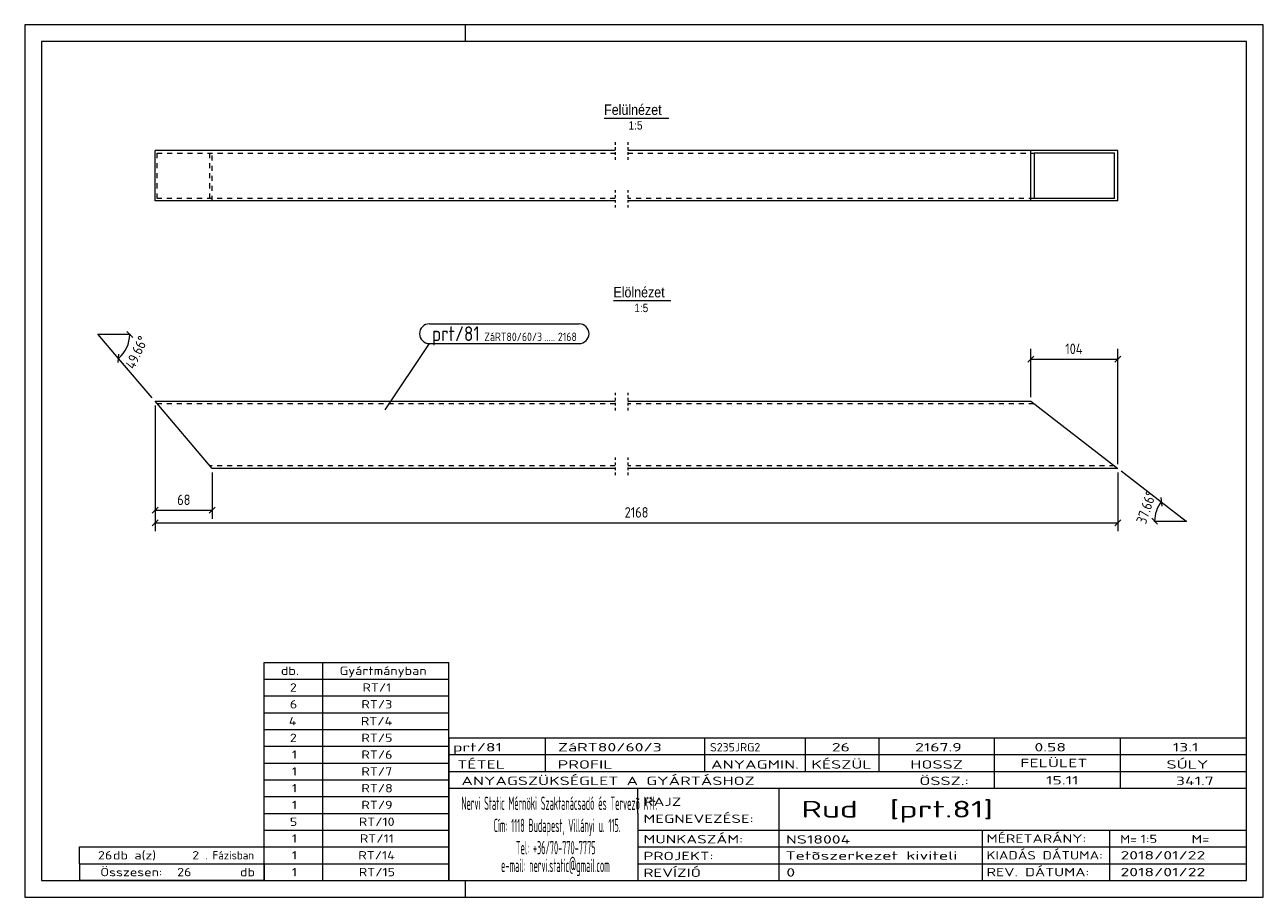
# Model space of a CAD drawing. Header units: millimetres. Extents: x 1 to 296, y 1 to 209.
import ezdxf

# ---------------------------------------------------------------- set-up
doc = ezdxf.new("R2010")
doc.units = ezdxf.units.MM
doc.header["$LTSCALE"] = 0.6
for name, pattern in [('XKITLINE00', [0]), ('XKITLINE01', [4, 1, -1, 1, -1]), ('XKITLINE02', [4, 2, -2])]:
    doc.linetypes.add(name, pattern=pattern)
for name, color, linetype, lineweight in [('DrawingSheet', 5, 'Continuous', 0), ('OtherObjectType', 1, 'Continuous', 0), ('Part', 2, 'Continuous', 0), ('PartMark', 3, 'Continuous', 0), ('Z-DIMENSIONS', 1, 'Continuous', 0)]:
    doc.layers.add(name, color=color, linetype=linetype, lineweight=lineweight)
doc.styles.add('ARIAL', font='ARIAL.TTF')
doc.styles.add('ISOCPEUR', font='ISOCPEUR.TTF')

msp = doc.modelspace()

# ---------------------------------------------------------------- linework, layer by layer
at = {"layer": 'DrawingSheet', "color": 2, "linetype": 'XKITLINE00', "lineweight": 0}
for p, q in [((296, 209), (1, 209)), ((1, 209), (1, 1)), ((106, 205), (106, 209)), ((296, 1), (296, 209)), ((106, 1), (106, 5)), ((1, 1), (296, 1))]:
    msp.add_line(p, q, dxfattribs=at)
at = {"layer": 'DrawingSheet', "color": 3, "linetype": 'XKITLINE00', "lineweight": 0}
for p, q in [((292, 205), (5, 205)), ((5, 205), (5, 5)), ((292, 5), (292, 205)), ((5, 5), (292, 5))]:
    msp.add_line(p, q, dxfattribs=at)
at = {"layer": 'OtherObjectType', "color": 6, "linetype": 'XKITLINE00', "lineweight": 0}
for p, q in [((139, 186.75), (154.38, 186.75)), ((141.21, 143.25), (154.93, 143.25))]:
    msp.add_line(p, q, dxfattribs=at)
at = {"layer": 'OtherObjectType', "color": 7, "linetype": 'XKITLINE00', "lineweight": 0}
for p, q in [((58, 57), (102, 57)), ((58, 53), (58, 57)), ((72, 53), (72, 57)), ((102, 53), (102, 57)), ((58, 53), (102, 53)), ((58, 49), (58, 53)), ((72, 49), (72, 53)), ((102, 49), (102, 53)), ((58, 49), (102, 49)), ((58, 45), (58, 49)), ((72, 45), (72, 49)), ((102, 45), (102, 49)), ((58, 45), (102, 45)), ((58, 41), (58, 45)), ((72, 41), (72, 45)), ((102, 41), (102, 45)), ((58, 41), (102, 41)), ((58, 37), (58, 41)), ((72, 37), (72, 41)), ((102, 37), (102, 41)), ((102, 39), (292, 39)), ((102, 39), (102, 35)), ((102, 39), (292, 39)), ((125, 35), (125, 39)), ((163, 35), (163, 39)), ((187, 35), (187, 39)), ((204.5, 35), (204.5, 39)), ((232, 35), (232, 39)), ((262, 35), (262, 39)), ((292, 35), (292, 39)), ((58, 37), (102, 37)), ((58, 33), (58, 37)), ((72, 33), (72, 37)), ((102, 33), (102, 37)), ((58, 33), (102, 33)), ((58, 29), (58, 33)), ((72, 29), (72, 33)), ((102, 35), (292, 35)), ((102, 35), (102, 5)), ((102, 35), (292, 35)), ((102, 29), (102, 33)), ((125, 31), (125, 35)), ((163, 31), (163, 35)), ((187, 31), (187, 35)), ((204.5, 31), (204.5, 35)), ((232, 31), (232, 35)), ((262, 31), (262, 35)), ((292, 31), (292, 35)), ((102, 31), (292, 31)), ((232, 27), (232, 31)), ((262, 27), (262, 31)), ((292, 27), (292, 31)), ((58, 29), (102, 29)), ((58, 25), (58, 29)), ((72, 25), (72, 29)), ((102, 25), (102, 29)), ((102, 27), (292, 27)), ((147, 21), (147, 27)), ((180.7, 17), (180.7, 27)), ((292, 21), (292, 27)), ((58, 25), (102, 25)), ((58, 21), (58, 25)), ((72, 21), (72, 25)), ((102, 21), (102, 25)), ((58, 21), (102, 21)), ((58, 17), (58, 21)), ((72, 17), (72, 21)), ((102, 17), (102, 21)), ((147, 21), (147, 5)), ((292, 17), (292, 21)), ((58, 17), (102, 17)), ((58, 13), (58, 17)), ((72, 13), (72, 17)), ((102, 13), (102, 17)), ((147, 17), (292, 17)), ((180.7, 5), (180.7, 17)), ((229.16, 13), (229.16, 17)), ((259.5, 5), (259.5, 17)), ((292, 13), (292, 17)), ((14, 9), (14, 13)), ((14, 13), (58, 13)), ((14, 13), (58, 13)), ((58, 9), (58, 13)), ((58, 13), (102, 13)), ((58, 9), (58, 13)), ((72, 9), (72, 13)), ((102, 9), (102, 13)), ((147, 13), (292, 13)), ((229.16, 5), (229.16, 13)), ((292, 9), (292, 13)), ((14, 9), (58, 9)), ((14, 9), (14, 5)), ((14, 9), (58, 9)), ((58, 9), (58, 5)), ((58, 9), (102, 9)), ((58, 5), (58, 9)), ((72, 5), (72, 9)), ((102, 5), (102, 9)), ((147, 9), (292, 9)), ((292, 5), (292, 9)), ((58, 5), (14, 5)), ((58, 5), (102, 5)), ((102, 5), (292, 5)), ((139.5, 5), (292, 5))]:
    msp.add_line(p, q, dxfattribs=at)
at = {"layer": 'Part', "color": 2, "linetype": 'XKITLINE01', "lineweight": 0}
for p, q in [((141.62, 181), (141.62, 176.4)), ((144.62, 181), (144.62, 176.4)), ((141.62, 169.6), (141.62, 165)), ((144.62, 169.6), (144.62, 165)), ((141.62, 121.26), (141.62, 116.65)), ((144.62, 121.26), (144.62, 116.65)), ((141.62, 105.85), (141.62, 101.25)), ((144.62, 105.85), (144.62, 101.25))]:
    msp.add_line(p, q, dxfattribs=at)
at = {"layer": 'Part', "color": 2, "linetype": 'XKITLINE00', "lineweight": 0}
for p, q in [((32.03, 167), (32.03, 179)), ((141.62, 179), (32.03, 179)), ((261.35, 179), (144.62, 179)), ((240.62, 167), (240.62, 179)), ((260.57, 178.4), (241.4, 178.4)), ((241.4, 178.4), (241.4, 167.6)), ((260.57, 167.6), (260.57, 178.4)), ((261.35, 167), (261.35, 179)), ((141.62, 167), (32.03, 167)), ((261.35, 167), (144.62, 167)), ((260.57, 167.6), (241.4, 167.6)), ((45.62, 103.25), (32.03, 119.25)), ((32.03, 119.25), (141.62, 119.25)), ((144.62, 119.25), (240.62, 119.25)), ((240.62, 119.25), (261.35, 103.25)), ((141.62, 103.25), (45.62, 103.25)), ((261.35, 103.25), (144.62, 103.25))]:
    msp.add_line(p, q, dxfattribs=at)
at = {"layer": 'Part', "color": 7, "linetype": 'XKITLINE02', "lineweight": 0}
for p, q in [((32.54, 167.6), (32.54, 178.4)), ((32.54, 178.4), (141.62, 178.4)), ((45.11, 167.6), (45.11, 178.4)), ((45.62, 167), (45.62, 179)), ((144.62, 178.4), (241.4, 178.4)), ((141.62, 167.6), (32.54, 167.6)), ((241.4, 167.6), (144.62, 167.6)), ((141.62, 118.65), (32.54, 118.65)), ((241.4, 118.65), (144.62, 118.65)), ((141.62, 103.85), (45.11, 103.85)), ((260.57, 103.85), (144.62, 103.85))]:
    msp.add_line(p, q, dxfattribs=at)
at = {"layer": 'PartMark', "color": 7, "linetype": 'XKITLINE00', "lineweight": 0}
for p, q in [((97.37, 137.7), (133.05, 137.7)), ((86.87, 117.16), (97.37, 133)), ((97.37, 133), (133.05, 133))]:
    msp.add_line(p, q, dxfattribs=at)
for centre, start, end in [((97.37, 135.35), 90, 270), ((133.05, 135.35), 270, 90)]:
    msp.add_arc(centre, 2.35, start, end, dxfattribs=at)
at = {"layer": 'Z-DIMENSIONS', "color": 7, "linetype": 'XKITLINE00', "lineweight": 0}
for p, q in [((26.71, 134.48), (25.29, 135.89)), ((26, 135.19), (18.5, 135.19)), ((23.35, 129.47), (18.5, 135.19)), ((23.27, 128.47), (23.44, 130.47)), ((241.33, 129.96), (239.91, 128.55)), ((240.62, 120.25), (240.62, 131.75)), ((262.06, 129.96), (260.64, 128.55)), ((261.35, 104.25), (261.35, 131.75)), ((31.38, 120.02), (23.35, 129.47)), ((240.62, 129.25), (261.35, 129.25)), ((32.03, 118.25), (32.03, 88.25)), ((32.03, 118.25), (32.03, 91.25)), ((45.62, 102.25), (45.62, 91.25)), ((261.35, 102.25), (261.35, 88.25)), ((262.14, 102.64), (271.7, 95.27)), ((271.57, 96.26), (271.83, 94.27)), ((271.7, 95.27), (277.64, 90.68)), ((32.74, 93.96), (31.32, 92.55)), ((32.03, 93.25), (45.62, 93.25)), ((46.33, 93.96), (44.91, 92.55)), ((32.74, 90.96), (31.32, 89.55)), ((32.03, 90.25), (261.35, 90.25)), ((262.06, 90.96), (260.64, 89.55)), ((269.43, 91.39), (270.84, 89.98)), ((270.14, 90.68), (277.64, 90.68))]:
    msp.add_line(p, q, dxfattribs=at)
for centre, start, end in [((18.5, 135.19), 310.3396, 360), ((277.64, 90.68), 142.3392, 180)]:
    msp.add_arc(centre, 7.5, start, end, dxfattribs=at)
at = {"layer": 'Z-DIMENSIONS', "color": 7}
for p in [(18.5, 135.19), (26, 135.19), (23.35, 129.47), (271.7, 95.27), (270.14, 90.68), (277.64, 90.68)]:
    msp.add_point(p, dxfattribs=at)
at = {"layer": 'Z-DIMENSIONS', "color": 3}
for p in [(240.62, 129.25), (261.35, 129.25), (32.03, 93.25), (45.62, 93.25), (32.03, 90.25), (261.35, 90.25)]:
    msp.add_point(p, dxfattribs=at)

# ---------------------------------------------------------------- texts
at = {"layer": 'OtherObjectType', "color": 6, "style": 'ARIAL', "width": 0.85}
for s, height, p in [('Felülnézet', 2.5, (139, 187.5)), ('1:5', 2, (144.84, 184)), ('Elölnézet', 2.5, (141.21, 144)), ('1:5', 2, (146.21, 140.5))]:
    msp.add_text(s, height=height, dxfattribs=at).set_placement(p)
at = {"layer": 'OtherObjectType', "color": 7, "style": 'ISOCPEUR'}
for s, height, width, p in [('db.', 2, 1.211571, (62, 54)), ('Gyártmányban', 2, 1.211571, (76, 54)), ('2', 2, 1.211571, (64.14, 50)), ('RT/1', 2, 1.211571, (81.43, 50)), ('6', 2, 1.211571, (64.14, 46)), ('RT/3', 2, 1.211571, (81.18, 46)), ('4', 2, 1.211571, (63.9, 42)), ('RT/4', 2, 1.211571, (81.06, 42)), ('2', 2, 1.211571, (64.14, 38)), ('RT/5', 2, 1.211571, (81.18, 38)), ('1', 2, 1.211571, (64.63, 34)), ('RT/6', 2, 1.211571, (81.18, 34)), ('prt/81', 2, 1.525501, (103, 35.76)), ('ZáRT80/60/3', 2, 1.525501, (128, 35.76)), ('S235JRG2', 2, 1.02, (164.22, 35.76)), ('26', 2, 1.525501, (193.24, 35.76)), ('2167.9', 2, 1.525501, (213.08, 35.76)), ('0.58', 2, 1.525501, (241.51, 35.76)), ('13.1', 2, 1.525501, (274.45, 35.76)), ('TÉTEL', 2, 1.525501, (104, 31.66)), ('PROFIL', 2, 1.525501, (127.96, 31.66)), ('ANYAGMIN.', 2, 1.525501, (164.47, 31.66)), ('KÉSZÜL', 2, 1.525501, (188.37, 31.66)), ('HOSSZ', 2, 1.525501, (211.96, 31.66)), ('FELÜLET', 2, 1.525501, (238.13, 32)), ('SÚLY', 2, 1.525501, (272.96, 31.66)), ('1', 2, 1.211571, (64.63, 30)), ('RT/7', 2, 1.211571, (81.18, 30)), ('ANYAGSZÜKSÉGLET A GYÁRTÁSHOZ', 2, 1.525501, (105, 27.75)), ('ÖSSZ.:', 2, 1.525501, (214.1, 27.75)), ('15.11', 2, 1.525501, (244.28, 27.88)), ('341.7', 2, 1.525501, (275.21, 27.75)), ('1', 2, 1.211571, (64.63, 26)), ('RT/8', 2, 1.211571, (81.18, 26)), ('1', 2, 1.211571, (64.63, 22)), ('RT/9', 2, 1.211571, (81.18, 22)), ('Nervi Static Mérnöki\xa0Szaktanácsadó\xa0és\xa0Tervezõ Kft.', 3.1765, 0.403093, (105, 21.82)), ('RAJZ', 2, 1.445, (148.38, 22.78)), ('Rud  [prt.81]', 4, 1.474651, (186, 20)), ('MEGNEVEZÉSE:', 2, 1.445, (148.38, 18.72)), ('5', 2, 1.211571, (64.14, 18)), ('RT/10', 2, 1.211571, (80.57, 18)), ('Cím:\xa01118 Budapest, Villányi u. 115.', 3.1765, 0.403093, (112.69, 16.53)), ('1', 2, 1.211571, (64.63, 14)), ('RT/11', 2, 1.211571, (80.82, 14)), ('MUNKASZÁM:', 2, 1.445, (148.38, 13.84)), ('NS18004', 2, 1.525501, (182.28, 13.78)), ('MÉRETARÁNY:', 2, 1.36, (230.1, 14)), ('M=', 2, 1.211571, (261.91, 13.84)), ('1:5', 2, 1.275, (266.79, 13.9)), ('M=', 2, 1.275, (278.95, 13.87)), ('26', 2, 1.211571, (18.43, 10)), ('db a(z)', 2, 1.211571, (22, 10)), ('2', 2, 1.211571, (40.86, 10)), ('. Fázisban', 2, 0.935, (44, 10)), ('1', 2, 1.211571, (64.63, 10)), ('RT/14', 2, 1.211571, (80.45, 10)), ('Tel:\xa0+36/70-770-7775', 3.1765, 0.403093, (117.97, 11.24)), ('PROJEKT:', 2, 1.445, (148.38, 9.84)), ('Tetõszerkezet kiviteli ', 2, 1.525501, (182.2, 9.94)), ('KIADÁS DÁTUMA:', 2, 1.275, (230.1, 10)), ('2018/01/22', 2, 1.525501, (262, 10)), ('e-mail:\xa0nervi.static@gmail.com', 3.1765, 0.403093, (114.45, 7)), ('Összesen:            db', 2, 1.211571, (19, 6)), ('26', 2, 1.211571, (37.29, 6)), ('1', 2, 1.211571, (64.63, 6)), ('RT/15', 2, 1.211571, (80.57, 6)), ('REVÍZIÓ', 2, 1.445, (148.38, 5.84)), ('0', 2, 1.525501, (182.41, 5.92)), ('REV. DÁTUMA:', 2, 1.36, (230.1, 6)), ('2018/01/22', 2, 1.525501, (262, 6))]:
    msp.add_text(s, height=height, dxfattribs=dict(at, width=width)).set_placement(p)
at = {"layer": 'PartMark', "color": 3, "style": 'ISOCPEUR', "width": 0.85}
msp.add_text('prt/81', height=3.5, dxfattribs=at).set_placement((97.97, 133.6))
at = {"layer": 'PartMark', "color": 4, "style": 'ISOCPEUR', "width": 0.85}
for s, p in [('ZáRT80/60/3', (110.45, 133.6)), ('.....', (124.8, 133.6)), ('2168', (127.98, 133.6))]:
    msp.add_text(s, height=2, dxfattribs=at).set_placement(p)
at = {"layer": 'Z-DIMENSIONS', "color": 3, "style": 'ISOCPEUR', "width": 0.85}
for s, rotation, p in [('49.66°', 65.1682, (27.08, 126.72)), ('37.66°', 71.1671, (268.02, 89.76))]:
    msp.add_text(s, height=2.5, rotation=rotation, dxfattribs=at).set_placement(p)
for s, p in [('104', (248.84, 130.5)), ('68', (37.32, 94.5)), ('2168', (143.9, 91.5))]:
    msp.add_text(s, height=2.5, dxfattribs=at).set_placement(p)

doc.saveas('drawing.dxf')
